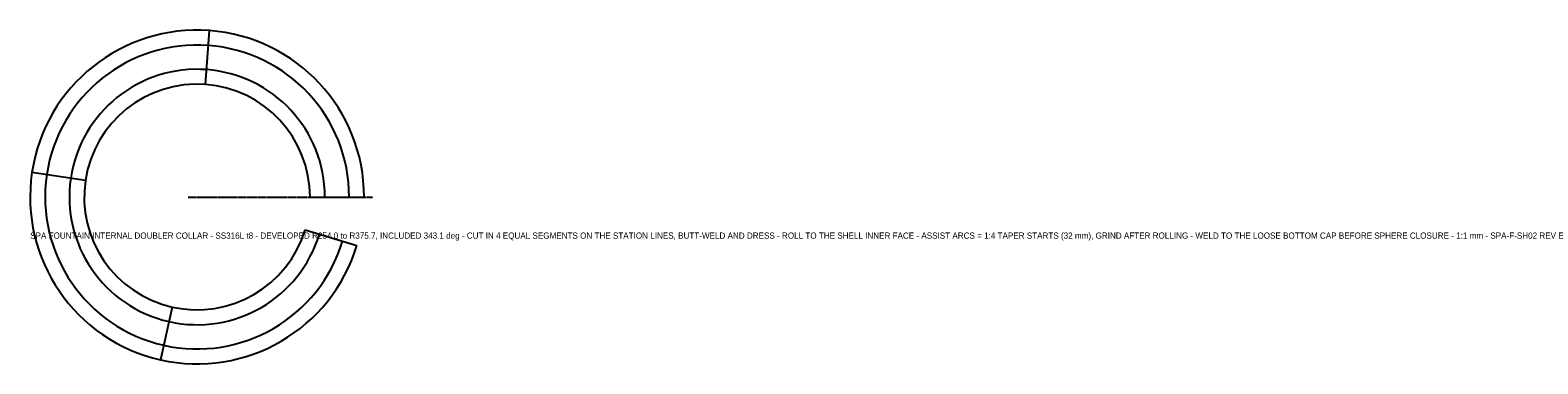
# Model space of a CAD drawing. Header units: millimetres. Extents: x -376 to 3017, y -376 to 376.
import ezdxf

# ---------------------------------------------------------------- set-up
doc = ezdxf.new("R2010")
doc.units = ezdxf.units.MM
doc.linetypes.add('CENTER', pattern=[5.08, 3.175, -0.635, 0.635, -0.635])
for name, color, linetype in [('ANNOT', 3, 'Continuous'), ('ASSIST', 8, 'Continuous'), ('CL', 4, 'CENTER'), ('CUT', 1, 'Continuous'), ('STATION', 6, 'Continuous')]:
    doc.layers.add(name, color=color, linetype=linetype)

msp = doc.modelspace()

# ---------------------------------------------------------------- linework, layer by layer
at = {"layer": 'ASSIST'}
for radius in [342.1, 287.5]:
    msp.add_arc((0, 0), radius, 0, 343.0562, dxfattribs=at)
at = {"layer": 'CL'}
msp.add_line((-20, 0), (395.7, 0), dxfattribs=at)
at = {"layer": 'CUT'}
for p, q in [((254, 0), (375.7, 0)), ((242.9, -74), (359.4, -109.5))]:
    msp.add_line(p, q, dxfattribs=at)
for radius in [375.7, 254]:
    msp.add_arc((0, 0), radius, 0, 343.0562, dxfattribs=at)
at = {"layer": 'STATION'}
for p, q in [((18.8, 253.3), (27.7, 374.7)), ((-251.2, 37.4), (-371.6, 55.3)), ((-55.9, -247.7), (-82.6, -366.5))]:
    msp.add_line(p, q, dxfattribs=at)

# ---------------------------------------------------------------- texts
at = {"layer": 'ANNOT'}
msp.add_text('SPA FOUNTAIN INTERNAL DOUBLER COLLAR - SS316L t8 - DEVELOPED R254.0 to R375.7, INCLUDED 343.1 deg - CUT IN 4 EQUAL SEGMENTS ON THE STATION LINES, BUTT-WELD AND DRESS - ROLL TO THE SHELL INNER FACE - ASSIST ARCS = 1:4 TAPER STARTS (32 mm), GRIND AFTER ROLLING - WELD TO THE LOOSE BOTTOM CAP BEFORE SPHERE CLOSURE - 1:1 mm - SPA-F-SH02 REV E', height=14, dxfattribs=at).set_placement((-375.7, -93.9))

doc.saveas('drawing.dxf')
